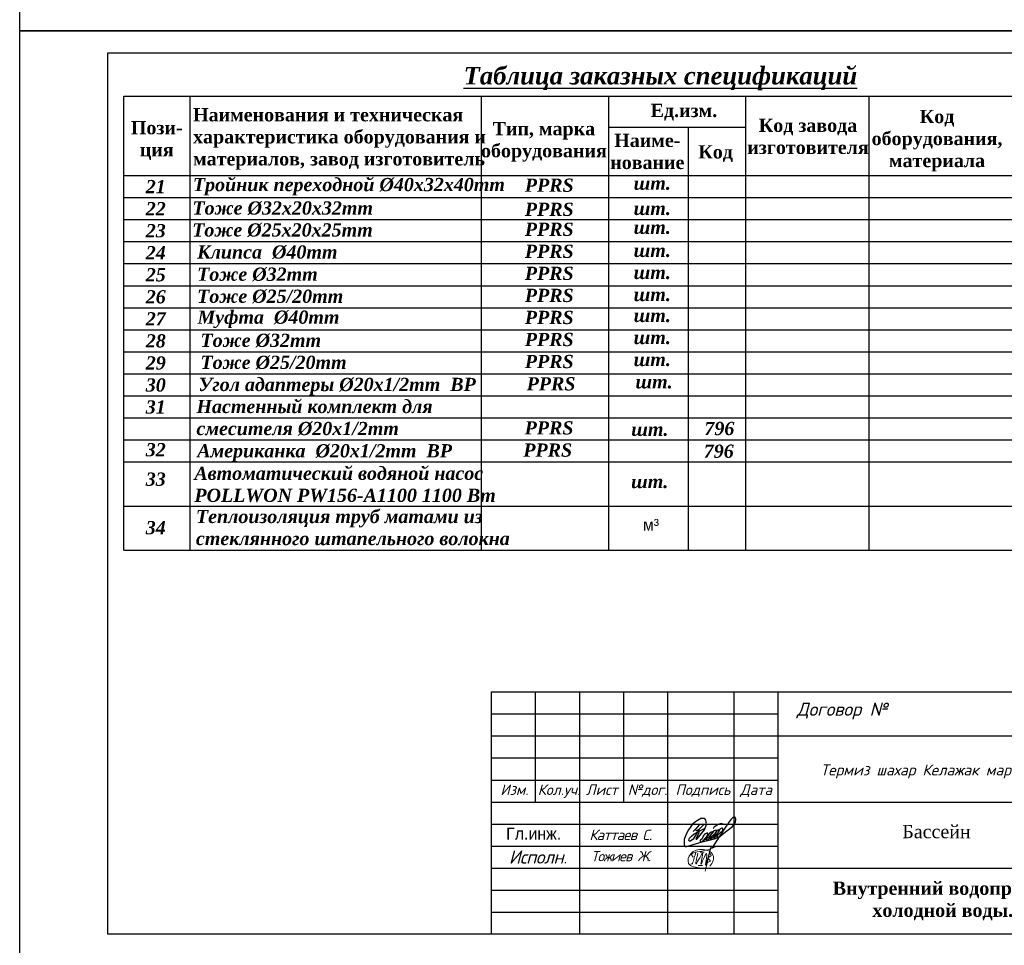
# Model space of a CAD drawing. Extents: x 4114239 to 5838486, y 780458 to 1383318.
# Tile 168 of 231: x 4447956 to 4470286, y 1215546 to 1236546. Entities that reach past the tile are written whole.
import ezdxf

# ---------------------------------------------------------------- set-up
doc = ezdxf.new("R2010")
doc.units = 0
doc.header["$MEASUREMENT"] = 0
doc.layers.add('_0', color=7, linetype='Continuous', lineweight=15)
doc.layers.add('ФВС-3', color=7, linetype='Continuous', lineweight=25)
doc.layers.add('liniya', color=7, linetype='Continuous')
doc.layers.add('PDF _Текст', color=7, linetype='Continuous', true_color=0xf9f9f9)
doc.styles.add('NIA', font='times.ttf')
doc.styles.add('OOO-Kazar', font='txt')

# ---------------------------------------------------------------- blocks, each defined once
blk = doc.blocks.new('gfnfd')
at = {"layer": '_0', "color": 5, "ltscale": 100}
for points in [[(6520817.7, 2413293.9), (6520848.3, 2413293.6)], [(6520801, 2413191.6), (6520834.5, 2413191.6)]]:
    blk.add_lwpolyline(points, dxfattribs=at)
blk.add_arc((6518800.2, 2413812.4), 2051.1, 342.79532, 345.32891, dxfattribs=at)
for points in [[(6520891.3, 2413186), (6520915, 2413229.1), (6520915.3, 2413268.7), (6520745.7, 2413281.4), (6520730.3, 2413208), (6520826.7, 2413172.7)], [(6520765.3, 2413254.6), (6520754.2, 2413268.5), (6520847.3, 2413304.6), (6520939, 2413338.6)], [(6520800.2, 2413285.4), (6520787, 2413204.9), (6520836.4, 2413284.7), (6520823.2, 2413202), (6520865.6, 2413283.3), (6520858, 2413196.4), (6520894.9, 2413321.6), (6520855, 2413150)], [(6520887.9, 2413287.6), (6520900.4, 2413265.9), (6520878.9, 2413249.6), (6520895.2, 2413224), (6520870, 2413212.6), (6520870.2, 2413206.7)], [(6520759.5, 2413205.7), (6520745.6, 2413203.3)]]:
    blk.add_spline(points, degree=3, dxfattribs=at)
blk = doc.blocks.new('rrwerewrewrewrew')
at = {"color": 5}
for points in [[(387872, 564817), (385461, 560165, 0.5555675), (386382, 560107), (391670, 566719), (392907, 570003, 0.1652467), (392907, 572723, 0.4373519), (390680, 575054, 0.1925367), (387853, 574100), (386571, 573489), (385290, 572586), (383117, 570710), (380078, 566719), (378699, 564105), (377285, 560326), (377078, 559578, 0.0785228), (377003, 555809, 0.2301942), (377694, 554621, 0.0887128), (377781, 554616, 0.0887128), (379419, 554812, 0.0887128), (381084, 555304), (390088, 557920), (399004, 560086), (402154, 561376)], [(390507, 558635), (395529, 562210), (397057, 563852), (397766, 564614), (397257, 565308), (395804, 564684), (393930, 562390), (393187, 560845, 0.2425571), (393041, 559580, 0.403283), (393704, 559264), (399431, 563972), (400603, 565962), (400228, 566548), (398635, 565939), (397633, 564795), (395782, 562481), (395782, 560295), (396385, 560295), (399478, 562450), (401915, 565049, 0.0481341), (402290, 566969, 0.1195267), (400636, 565910), (398470, 562543), (398470, 560904), (398892, 560600), (405033, 566245, 0.1215434), (405033, 567557, 0.358457), (404400, 567908, 0.1500372), (402713, 566737), (401915, 565049), (401358, 564455, 0.1033271), (401119, 561843, 0.5753384), (401471, 561164, 0.1529521), (402959, 561934), (404869, 563552), (412161, 569153), (414224, 572291), (414531, 574421), (414044, 575728), (413253, 576151), (412242, 575691), (411129, 574552), (409777, 572512), (406098, 567138), (396979, 553520)], [(387980, 570424), (385421, 567493, 0.2289988), (385508, 566433, 0.4148871), (386276, 566280), (387929, 567230), (391574, 570827), (387929, 567230), (383602, 559965), (381685, 558391), (380818, 558391), (380448, 559062), (380582, 559876), (380932, 560780), (382245, 562139), (384351, 563843), (392166, 568035)], [(398349, 567683, -0.1723995), (399516, 569357, -0.0937472), (402528, 571150, -0.2781187), (405794, 570727)], [(393348, 564247, 0.1582973), (390735, 562114), (389962, 560238), (388831, 559169, 0.4981733), (388831, 558274, 0.2094685), (389828, 557885), (393236, 561652), (394204, 563658, 0.4643233), (393929, 564350), (393348, 564299), (393348, 564247)]]:
    blk.add_lwpolyline(points, format="xyb", dxfattribs=at)
blk.add_lwpolyline([(385421, 567493), (383513, 565557)], dxfattribs=at)

msp = doc.modelspace()

# ---------------------------------------------------------------- linework, layer by layer
for p, q in [((4447956.0865, 1236295.9427), (4447956.0865, 1257295.9427)), ((4477656.0865, 1236295.9427), (4447956.0865, 1236295.9427)), ((4447956.0865, 1236295.9427), (4477656.0865, 1236295.9427)), ((4447956.0865, 1215295.9427), (4447956.0865, 1236295.9427)), ((4447956.0865, 1236295.9427), (4477656.0865, 1236295.9427)), ((4449956.0865, 1235795.9427), (4477156.0865, 1235795.9427)), ((4449956.0865, 1215795.9427), (4449956.0865, 1235795.9427)), ((4450320.5577, 1234811.1989), (4476820.5577, 1234811.1989)), ((4450320.5577, 1224511.1989), (4450320.5577, 1234811.1989)), ((4451820.5577, 1224511.1989), (4451820.5577, 1234811.1989)), ((4458426.6301, 1224511.1989), (4458426.6301, 1234811.1989)), ((4461320.5577, 1224511.1989), (4461320.5577, 1234811.1989)), ((4464420.5577, 1224511.1989), (4464420.5577, 1234811.1989)), ((4467220.5577, 1224511.1989), (4467220.5577, 1234811.1989)), ((4461320.5577, 1234111.1989), (4464420.5577, 1234111.1989)), ((4463120.5577, 1224511.1989), (4463120.5577, 1234111.1989)), ((4450320.5577, 1233011.1989), (4476820.5577, 1233011.1989)), ((4450320.5577, 1232511.1989), (4476820.5577, 1232511.1989)), ((4450320.5577, 1232011.1989), (4476820.5577, 1232011.1989)), ((4450320.5577, 1231511.1989), (4476820.5577, 1231511.1989)), ((4450320.5577, 1231011.1989), (4476820.5577, 1231011.1989)), ((4450320.5577, 1230511.1989), (4476820.5577, 1230511.1989)), ((4450320.5577, 1230011.1989), (4476820.5577, 1230011.1989)), ((4450320.5577, 1229511.1989), (4476820.5577, 1229511.1989)), ((4450320.5577, 1229011.1989), (4476820.5577, 1229011.1989)), ((4450320.5577, 1228511.1989), (4476820.5577, 1228511.1989)), ((4450320.5577, 1228011.1989), (4476820.5577, 1228011.1989)), ((4450320.5577, 1227511.1989), (4476820.5577, 1227511.1989)), ((4450320.5577, 1227011.1989), (4476820.5577, 1227011.1989)), ((4450320.5577, 1226511.1989), (4476820.5577, 1226511.1989)), ((4450320.5577, 1225511.1989), (4476820.5577, 1225511.1989)), ((4450320.5577, 1224511.1989), (4476820.5577, 1224511.1989)), ((4477156.0865, 1215795.9427), (4449956.0865, 1215795.9427))]:
    msp.add_line(p, q)
at = {"color": 7, "linetype": 'Continuous'}
for p, q in [((4458656.0865, 1221295.9427), (4477156.0865, 1221295.9427)), ((4458656.0865, 1215795.9427), (4458656.0865, 1221295.9427)), ((4459656.0865, 1218795.9427), (4459656.0865, 1221295.9427)), ((4460656.0865, 1215795.9427), (4460656.0865, 1221295.9427)), ((4461656.0865, 1218795.9427), (4461656.0865, 1221295.9427)), ((4462656.0865, 1215795.9427), (4462656.0865, 1221295.9427)), ((4464156.0865, 1215795.9427), (4464156.0865, 1221295.9427)), ((4465156.0865, 1215795.9427), (4465156.0865, 1221295.9427)), ((4465156.0865, 1220295.9427), (4477156.0865, 1220295.9427)), ((4458656.0865, 1219295.9427), (4465156.0865, 1219295.9427)), ((4458656.0865, 1218795.9427), (4465156.0865, 1218795.9427)), ((4465156.0865, 1218795.9427), (4477156.0865, 1218795.9427)), ((4465156.0865, 1217295.9427), (4477156.0865, 1217295.9427))]:
    msp.add_line(p, q, dxfattribs=at)
at = {"linetype": 'ByBlock', "ltscale": 0.1}
msp.add_lwpolyline([(4458656.0865, 1221295.9427), (4477156.0865, 1221295.9427), (4477156.0865, 1215795.9427), (4458656.0865, 1215795.9427)], close=True, dxfattribs=at)
at = {"color": 7, "linetype": 'Continuous'}
for points in [[(4458656.0865, 1220795.9427), (4465156.0865, 1220795.9427)], [(4458656.0865, 1220295.9427), (4465156.0865, 1220295.9427)], [(4458656.0865, 1219795.9427), (4465156.0865, 1219795.9427)], [(4458656.0865, 1218295.9427), (4465156.0865, 1218295.9427)], [(4458656.0865, 1217795.9427), (4465156.0865, 1217795.9427)], [(4458656.0865, 1217295.9427), (4465156.0865, 1217295.9427)], [(4458656.0865, 1216795.9427), (4465156.0865, 1216795.9427)], [(4458656.0865, 1216295.9427), (4465156.0865, 1216295.9427)]]:
    msp.add_lwpolyline(points, dxfattribs=at)

# ---------------------------------------------------------------- block references
at = {"color": 6, "xscale": 0.03125, "yscale": 0.03125, "zscale": 0.03125}
msp.add_blockref('rrwerewrewrewrew', (4451244.4494, 1200456.1373), dxfattribs=at)
at = {"layer": '_0', "xscale": 3, "yscale": 3, "zscale": 3}
msp.add_blockref('gfnfd', (-15099063.247, -6022219.6903), dxfattribs=at)

# ---------------------------------------------------------------- texts
for s, insert, char_height, width, attachment_point in [('{\\fTimes New Roman|b1|i1|c204|p18;\\LТаблица заказных спецификаций}', (4462486.1746, 1235475.8883), 400, 9709.962533, 2), ('{\\fTimes New Roman|b1|i0|c204|p18;Ед.изм.}', (4462265.4634, 1234637.101), 300, 1741.278095, 1), ('{\\fTimes New Roman|b1|i0|c204|p18;Наименования и техническая характеристика оборудования и материалов, завод изготовитель}', (4451888.0691, 1234539.4973), 300, 6807.022423, 1), ('{\\fTimes New Roman|b1|i0|c204|p18;Код оборудования, материала}', (4468760.4111, 1234500.6211), 300, 2642.923346, 2), ('{\\fTimes New Roman|b1|i0|c204|p18;Пози-\\Pция}', (4451063.9348, 1234245.6656), 300, 1778.657707, 2), ('{\\fTimes New Roman|b1|i0|c204|p18;Тип, марка оборудования}', (4459844.3411, 1234223.8627), 300, 2555.801052, 2), ('{\\fTimes New Roman|b1|i0|c204|p18;Код завода изготовителя}', (4465834.1906, 1234299.5507), 300, 3755.544879, 2), ('{\\fTimes New Roman|b1|i0|c204|p18;Наиме-\\Pнование}', (4462190.0265, 1233957.9268), 300, 2217.681443, 2), ('{\\fTimes New Roman|b1|i0|c204|p18;Код}', (4463346.0139, 1233697.8827), 300, 2042.16445, 1), ('{\\fTimes New Roman|b1|i1|c204|p18;21}', (4450815.08, 1232909.4865), 300, 450.512617, 1), ('{\\fTimes New Roman|b1|i1|c204|p18; Тройник переходной %%C\\fTimes New Roman|b1|i1|c0|p18;40\\fTimes New Roman|b1|i1|c204|p18;х\\fTimes New Roman|b1|i1|c0|p18;32\\fTimes New Roman|b1|i1|c204|p18;х\\fTimes New Roman|b1|i1|c0|p18;40\\fTimes New Roman|b1|i1|c204|p18;mm}', (4451770.7066, 1232955.7529), 300, 9549.851051, 1), ('{\\fTimes New Roman|b1|i1|c204|p18;PPRS}', (4459411.3773, 1232940.9153), 300, 1098.097332, 1), ('{\\fTimes New Roman|b1|i1|c204|p18;шт.}', (4461880.0668, 1232986.9207), 300, 781.87527, 1), ('{\\fTimes New Roman|b1|i1|c204|p18;22}', (4450815.08, 1232409.4865), 300, 450.512617, 1), ('{\\fTimes New Roman|b1|i1|c204|p18; Тоже %%C\\fTimes New Roman|b1|i1|c0|p18;32\\fTimes New Roman|b1|i1|c204|p18;х2\\fTimes New Roman|b1|i1|c0|p18;0\\fTimes New Roman|b1|i1|c204|p18;х\\fTimes New Roman|b1|i1|c0|p18;32\\fTimes New Roman|b1|i1|c204|p18;mm}', (4451759.9278, 1232424.3097), 300, 4671.859965, 1), ('{\\fTimes New Roman|b1|i1|c204|p18;PPRS}', (4459411.3773, 1232393.8583), 300, 1098.097332, 1), ('{\\fTimes New Roman|b1|i1|c204|p18;шт.}', (4461880.0668, 1232415.2987), 300, 781.87527, 1), ('{\\fTimes New Roman|b1|i1|c204|p18;23}', (4450815.08, 1231909.4865), 300, 450.512617, 1), ('{\\fTimes New Roman|b1|i1|c204|p18; Тоже %%C25х20х25mm}', (4451754.9601, 1231926.6998), 300, 4469.497248, 1), ('{\\fTimes New Roman|b1|i1|c204|p18;PPRS}', (4459411.3773, 1231940.9153), 300, 1098.097332, 1), ('{\\fTimes New Roman|b1|i1|c204|p18;шт.}', (4461880.0668, 1231986.9207), 300, 781.87527, 1), ('{\\fTimes New Roman|b1|i1|c204|p18;24}', (4450815.08, 1231409.4865), 300, 450.512617, 1), ('{\\fTimes New Roman|b1|i1|c204|p18;Клипса  %%C\\fTimes New Roman|b1|i1|c0|p18;40\\fTimes New Roman|b1|i1|c204|p18;тт }', (4451979.8568, 1231425.8247), 300, 6446.773323, 1), ('{\\fTimes New Roman|b1|i1|c204|p18;PPRS}', (4459411.3773, 1231440.9153), 300, 1098.097332, 1), ('{\\fTimes New Roman|b1|i1|c204|p18;шт.}', (4461880.0668, 1231462.3558), 300, 781.87527, 1), ('{\\fTimes New Roman|b1|i1|c204|p18;25}', (4450815.08, 1230909.4865), 300, 450.512617, 1), ('{\\fTimes New Roman|b1|i1|c204|p18;Тоже %%C\\fTimes New Roman|b1|i1|c0|p18;32\\fTimes New Roman|b1|i1|c204|p18;mm}', (4451979.6595, 1230922.0189), 300, 3261.59295, 1), ('{\\fTimes New Roman|b1|i1|c204|p18;PPRS}', (4459411.3773, 1230940.9153), 300, 1098.097332, 1), ('{\\fTimes New Roman|b1|i1|c204|p18;шт.}', (4461880.0668, 1230962.3558), 300, 781.87527, 1), ('{\\fTimes New Roman|b1|i1|c204|p18;26}', (4450815.08, 1230409.4865), 300, 450.512617, 1), ('{\\fTimes New Roman|b1|i1|c204|p18;Тоже %%C\\fTimes New Roman|b1|i1|c0|p18;25/20\\fTimes New Roman|b1|i1|c204|p18;mm}', (4451979.6595, 1230422.0189), 300, 3261.59295, 1), ('{\\fTimes New Roman|b1|i1|c204|p18;PPRS}', (4459411.3773, 1230440.9153), 300, 1098.097332, 1), ('{\\fTimes New Roman|b1|i1|c204|p18;шт.}', (4461880.0668, 1230462.3558), 300, 781.87527, 1), ('{\\fTimes New Roman|b1|i1|c204|p18;Муфта  %%C\\fTimes New Roman|b1|i1|c0|p18;40\\fTimes New Roman|b1|i1|c204|p18;mm  }', (4451988.2644, 1229947.1068), 300, 3314.404131, 1), ('{\\fTimes New Roman|b1|i1|c204|p18;27}', (4450815.08, 1229909.4865), 300, 450.512617, 1), ('{\\fTimes New Roman|b1|i1|c204|p18;PPRS}', (4459411.3773, 1229940.9153), 300, 1098.097332, 1), ('{\\fTimes New Roman|b1|i1|c204|p18;шт.}', (4461880.0668, 1229986.9207), 300, 781.87527, 1), ('{\\fTimes New Roman|b1|i1|c204|p18;28}', (4450815.08, 1229409.4865), 300, 450.512617, 1), ('{\\fTimes New Roman|b1|i1|c204|p18;Тоже %%C\\fTimes New Roman|b1|i1|c0|p18;32\\fTimes New Roman|b1|i1|c204|p18;mm}', (4452056.0797, 1229422.0189), 300, 3720.690765, 1), ('{\\fTimes New Roman|b1|i1|c204|p18;PPRS}', (4459411.3773, 1229440.9153), 300, 1098.097332, 1), ('{\\fTimes New Roman|b1|i1|c204|p18;шт.}', (4461880.0668, 1229486.9207), 300, 781.87527, 1), ('{\\fTimes New Roman|b1|i1|c204|p18;29}', (4450815.08, 1228909.4865), 300, 450.512617, 1), ('{\\fTimes New Roman|b1|i1|c204|p18;Тоже %%C\\fTimes New Roman|b1|i1|c0|p18;25/20\\fTimes New Roman|b1|i1|c204|p18;mm}', (4452056.0797, 1228922.0189), 300, 3472.794165, 1), ('{\\fTimes New Roman|b1|i1|c204|p18;PPRS}', (4459411.3773, 1228940.9153), 300, 1098.097332, 1), ('{\\fTimes New Roman|b1|i1|c204|p18;шт.}', (4461880.0668, 1228986.9207), 300, 781.87527, 1), ('{\\fTimes New Roman|b1|i1|c204|p18;30}', (4450815.08, 1228409.4865), 300, 450.512617, 1), ('{\\fTimes New Roman|b1|i1|c204|p18;PPRS}', (4459451.946, 1228435.3368), 300, 1098.097332, 1), ('{\\fTimes New Roman|b1|i1|c204|p18;шт.}', (4461920.6354, 1228481.3422), 300, 781.87527, 1), ('{\\fTimes New Roman|b1|i1|c204|p18;Настенный комплект для смесителя %%C20х1/2mm}', (4451965.2506, 1227920.8579), 300, 6409.178129, 1), ('{\\fTimes New Roman|b1|i1|c204|p18;31}', (4450815.08, 1227909.4865), 300, 450.512617, 1), ('{\\fTimes New Roman|b1|i1|c204|p18;PPRS}', (4459407.006, 1227435.3487), 300, 1098.097332, 1), ('{\\fTimes New Roman|b0|i0|c204|p18;   \\fTimes New Roman|b1|i1|c204|p18;шт.}', (4461485.5324, 1227404.1405), 300, 1347.807207, 1), ('{\\fTimes New Roman|b1|i1|c204|p18;796}', (4463484.4788, 1227421.7986), 300, 671.997837, 1), ('{\\fTimes New Roman|b1|i1|c204|p18;Американка  %%C20х1/2mm  ВР}', (4451981.2811, 1226915.7696), 300, 6297.025663, 1), ('{\\fTimes New Roman|b1|i1|c204|p18;PPRS}', (4459376.7466, 1226931.3009), 300, 1098.097332, 1), ('{\\fTimes New Roman|b1|i1|c204|p18;796}', (4463469.9783, 1226906.4064), 300, 671.997837, 1), ('{\\fTimes New Roman|b1|i1|c204|p18;Автоматический водяной насос \\fTimes New Roman|b1|i1|c0|p18;\\PPOLLWON PW156-A1100 1100 \\fTimes New Roman|b1|i1|c204|p18;Вт}', (4451917.3682, 1226405.373), 300, 23975.705792, 1), ('{\\fTimes New Roman|b1|i1|c204|p18;33}', (4450815.08, 1226272.1361), 300, 450.512617, 1), ('{\\fTimes New Roman|b1|i1|c204|p18;шт.}', (4461821.4435, 1226218.736), 300, 781.87527, 1), ('{\\fTimes New Roman|b1|i1|c204|p18;34}', (4450815.08, 1225172.2801), 300, 450.512617, 1), ('{\\fISOCPEUR|b0|i1|c204|p34;\\T0.9;Каттаев С}.', (4460876.0865, 1218051.2574), 240, 2180, 4), ('{\\fTimes New Roman|b1|i0|c204|p18;Внутренний водопровод холодной воды.}', (4468890.8309, 1216991.9794), 300, 5858.132165, 2)]:
    msp.add_mtext(s, dxfattribs=dict(insert=insert, char_height=char_height, width=width, attachment_point=attachment_point))
at = {"color": 0, "char_height": 300, "attachment_point": 1}
for s, insert, width in [('{\\fTimes New Roman|b1|i1|c204|p18;Угол адаптеры %%C20х1/2mm  ВР}', (4452010.1906, 1228420.846), 6554.098088), ('{\\fTimes New Roman|b1|i1|c204|p18;32}', (4450815.08, 1226940.8478), 450.512617), ('{\\fTimes New Roman|b1|i1|c204|p18;Теплоизоляция труб матами из стеклянного штапельного волокна}', (4451953.2981, 1225425.7478), 7677.668525)]:
    msp.add_mtext(s, dxfattribs=dict(at, insert=insert, width=width))
at = {"lineweight": -3, "insert": (4467971.8512, 1218276.1173), "char_height": 300, "width": 1733.650506, "attachment_point": 1, "style": 'NIA'}
msp.add_mtext('\\pxi0.005;{\\C0;Бассейн}', dxfattribs=at)
at = {"layer": 'liniya', "insert": (4458988.1008, 1218213.8172), "char_height": 270, "width": 1161.892161, "attachment_point": 1}
msp.add_mtext('Гл.инж.', dxfattribs=at)
at = {"layer": 'PDF _Текст', "lineweight": 25, "insert": (4462093.3797, 1224955.2116), "char_height": 264.19143, "attachment_point": 7}
msp.add_mtext('{\\C0;м³}', dxfattribs=at)
at = {"layer": 'ФВС-3', "color": 0, "linetype": 'Continuous', "lineweight": 5, "style": 'OOO-Kazar'}
for s, insert, char_height, attachment_point in [('{\\fISOCPEUR|b0|i1|c204|p34;Договор №}', (4466606.5624, 1220671.0265), 300, 8), ('{\\fISOCPEUR|b0|i1|c204|p34;Изм.}', (4459175.4426, 1219196.3716), 240, 2), ('{\\fISOCPEUR|b0|i1|c204|p34;Кол.уч.}', (4460187.4775, 1219196.3716), 240, 2), ('{\\fISOCPEUR|b0|i1|c204|p34;Лист}', (4461159.5763, 1219196.3716), 240, 2), ('{\\fISOCPEUR|b0|i1|c204|p34;№дог.}', (4462195.4677, 1219196.3716), 240, 2), ('{\\fISOCPEUR|b0|i1|c204|p34;Подпись}', (4463452.5527, 1219196.3716), 240, 2), ('{\\fISOCPEUR|b0|i1|c204|p34;Дата}', (4464657.1946, 1219196.3716), 240, 2), ('{\\fISOCPEUR|b0|i1|c204|p34;\\T0.95;Исполн.}', (4459707.9435, 1217699.6912), 300, 2)]:
    msp.add_mtext(s, dxfattribs=dict(at, insert=insert, char_height=char_height, attachment_point=attachment_point))
at = {"layer": 'ФВС-3', "linetype": 'Continuous', "lineweight": 5, "style": 'OOO-Kazar'}
for s, insert, char_height, attachment_point in [('{\\fISOCPEUR|b0|i1|c204|p34;Термиз шахар Келажак маркази биносини мукаммал таьмирлаш\\P  }', (4471255.7473, 1218914.5288), 250, 8), ('{\\fISOCPEUR|b0|i1|c204|p34;\\T0.9;Тожиев Ж.}', (4461590.8997, 1217682.7122), 230, 2)]:
    msp.add_mtext(s, dxfattribs=dict(at, insert=insert, char_height=char_height, attachment_point=attachment_point))

doc.saveas('drawing.dxf')
